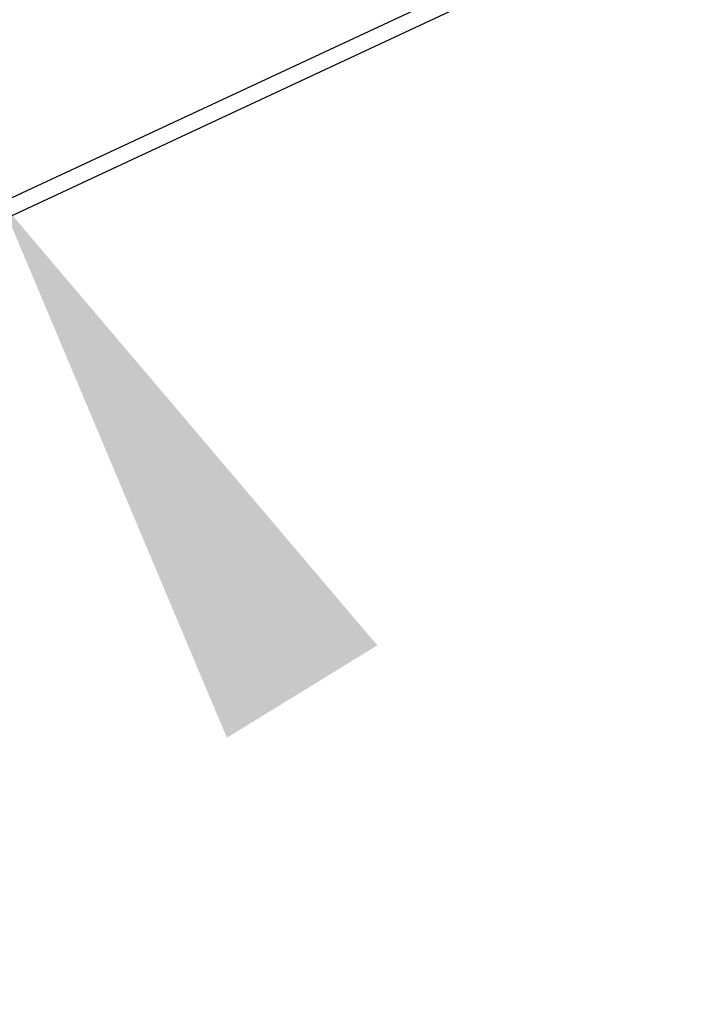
# Model space of a CAD drawing. Header units: inches. Extents: x 0.2 to 10.8, y 0.2 to 8.2.
# Tile 167 of 176: x 6.206 to 6.356, y 4.975 to 5.198. Entities that reach past the tile are written whole.
import ezdxf

# ---------------------------------------------------------------- set-up
doc = ezdxf.new("R2010")
doc.units = ezdxf.units.IN
doc.header["$MEASUREMENT"] = 0
doc.layers.add('DIMENSIONS', color=140, linetype='Continuous')
doc.styles.add('SLDTEXTSTYLE0', font='TXT', dxfattribs={"width": 0.7})
doc.dimstyles.new('SLDDIMSTYLE5', dxfattribs={"dimtxt": 0.084961, "dimasz": 0.13, "dimexe": 0, "dimexo": 0.0625, "dimgap": 0.02124, "dimtad": 0, "dimtih": 1, "dimtoh": 1, "dimdec": 4, "dimlfac": 20, "dimzin": 12, "dimdsep": 46, "dimtxsty": 'SLDTEXTSTYLE0', "dimsah": 1, "dimcen": 0.09, "dimadec": 0, "dimazin": 3, "dimtfac": 1, "dimtdec": 0, "dimtofl": 0, "dimtmove": 0, "dimatfit": 3, "dimfxl": 0, "dimfrac": 2, "dimtolj": 1, "dimtzin": 12, "dimarcsym": 0})

# ---------------------------------------------------------------- blocks, each defined once
blk = doc.blocks.new('_D_19')
at = {"layer": 'DIMENSIONS'}
blk.add_line((6.50033, 5.39145), (6.02467, 5.39145), dxfattribs=at)
for points in [[(6.14967, 5.39145), (6.18442, 5.51831), (6.14468, 5.52289)], [(6.2018, 5.15627), (6.25283, 5.03505), (6.28691, 5.05599)]]:
    blk.add_solid(points, dxfattribs=at)
at = {"layer": 'DIMENSIONS', "insert": (6.06126, 5.31468), "char_height": 0.083333, "attachment_point": 1, "style": 'SLDTEXTSTYLE0'}
blk.add_mtext('25°', dxfattribs=at)

msp = doc.modelspace()

# ---------------------------------------------------------------- linework, layer by layer
at = {"color": 7, "linetype": 'Continuous', "lineweight": 25}
for p, q in [((6.7061422, 5.3914503), (6.1280566, 5.1218846)), ((6.1281092, 5.1179369), (6.7076636, 5.3881876))]:
    msp.add_line(p, q, dxfattribs=at)

# ---------------------------------------------------------------- dimensions: what is measured, and where the dimension line sits
at = {"layer": 'DIMENSIONS'}
dim = msp.add_angular_dim_2l(base=(6.1630652, 5.5128282), line1=((6.5503316, 5.3914503), (6.7061422, 5.3914503)), line2=((6.1240512, 5.1200168), (6.7061422, 5.3914503)), dimstyle='SLDDIMSTYLE5', dxfattribs=at)
dim.commit()
dim.dimension.update_dxf_attribs({"geometry": '_D_19', "text_midpoint": (6.1620357, 5.2747739), "dimtype": 162})

doc.saveas('drawing.dxf')
